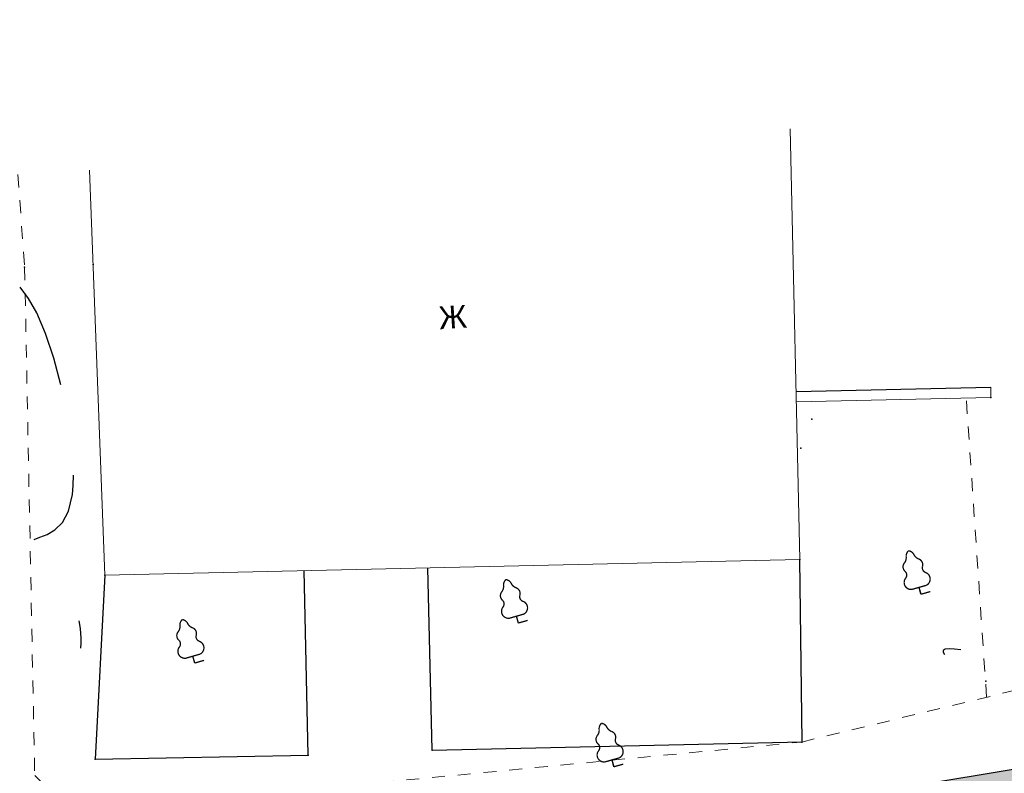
# Model space of a CAD drawing. Extents: x 4085 to 16701, y -65 to 10948.
# Tile 201 of 256: x 15092 to 15130, y 10832 to 10861. Entities that reach past the tile are written whole.
import ezdxf
from ezdxf.xclip import XClip

# ---------------------------------------------------------------- set-up
doc = ezdxf.new("R2010")
doc.units = 0
doc.header["$MEASUREMENT"] = 0
doc.header["$XCLIPFRAME"] = 0
doc.linetypes.add('CONTI', pattern=[0])
doc.linetypes.add('STRIHSMALL', pattern=[1, 0.5, -0.5])
doc.layers.get('0').update_dxf_attribs({"color": 250, "linetype": 'CONTI'})
for name, color, linetype in [('(007) Здания', 7, 'Continuous'), ('(038) Деревья', 7, 'Continuous'), ('(040) Ограда', 7, 'Continuous'), ('GORIZDEFAULT', 32, 'CONTI'), ('PI_TTDEFAULT', 5, 'CONTI')]:
    doc.layers.add(name, color=color, linetype=linetype)
doc.layers.add('.', color=7, linetype='Continuous', lineweight=15)
doc.layers.add('0ZG - GOR-INCE', color=5, linetype='Continuous', lineweight=15)
doc.styles.add('P-131', font='txt')
doc.styles.get("Standard").update_dxf_attribs({"font": 'times.ttf'})
doc.linetypes.add('ОГРАДА_ГЛИН', pattern='A,4,["|",Standard,S=0.8,R=0,X=0,Y=-0.8],0.5,["|",Standard,S=0.8,R=0,X=0,Y=-0.8],3.5', length=8)
doc.linetypes.add('ОГРАДА_М_1М', pattern='A,2.5,["о",Standard,S=1,R=0,X=0,Y=-0.35],0.5,["0",Standard,S=0.5,R=0,X=-0.3,Y=-0.25],2.5', length=5.5)

# ---------------------------------------------------------------- blocks, each defined once
blk = doc.blocks.new('karagach')
at = {"const_width": 0.05}
for points in [[(-0.2773297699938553, 1.34575883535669, 0.1815668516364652), (-0.1561399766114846, 1.545714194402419, 0.3030035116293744)], [(4e-16, 1.75, 0.2460341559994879), (-0.1561399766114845, 1.545714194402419, 0.4890786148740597)], [(-4e-16, 1.75, -0.2460341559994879), (0.1561399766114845, 1.545714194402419, -0.4890786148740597)], [(0.2773297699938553, 1.34575883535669, -0.1815668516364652), (0.1561399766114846, 1.545714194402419, -0.3030035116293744)], [(-0.2773297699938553, 1.34575883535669, 0.4308529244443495), (-0.3405593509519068, 1.003729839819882, 0.5482763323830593)], [(0.2773297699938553, 1.34575883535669, -0.4308529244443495), (0.3405593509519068, 1.003729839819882, -0.5482763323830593)], [(-0.4195962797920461, 0.7458925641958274, 0.6269492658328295), (-0.2911661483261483, 0.2749118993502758, 0.7024651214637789)], [(-0.4195962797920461, 0.7458925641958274, 0.3836029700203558), (-0.3405593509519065, 1.003729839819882, 0.3529123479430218)], [(0.4195962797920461, 0.7458925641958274, -0.6269492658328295), (0.2911661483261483, 0.2749118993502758, -0.7024651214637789)], [(0.4195962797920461, 0.7458925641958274, -0.3836029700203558), (0.3405593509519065, 1.003729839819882, -0.3529123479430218)]]:
    blk.add_lwpolyline(points, format="xyb", dxfattribs=at)
for points in [[(0, 0.2749118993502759), (-0.2911661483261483, 0.2749118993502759)], [(0, 0), (0, 0.2749118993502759)], [(0, 0.2749118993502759), (0.2911661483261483, 0.2749118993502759)], [(0, 0), (0.375, 0)]]:
    blk.add_lwpolyline(points, dxfattribs=at)
blk.add_lwpolyline([(0, 0), (0, 0.2749118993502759)])
blk = doc.blocks.new('DWQDWQDWQDW')
at = {"layer": '(040) Ограда', "color": 253, "linetype": 'ОГРАДА_ГЛИН', "ltscale": 0.5, "elevation": 0.06299999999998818, "flags": 128}
blk.add_lwpolyline([(16865.14511070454, 8894.386038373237), (16872.68233839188, 8894.376693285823)], dxfattribs=at)
at = {"layer": '(040) Ограда', "color": 253, "linetype": 'ОГРАДА_М_1М', "flags": 128}
for points, elevation in [([(16838.23061994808, 8887.913809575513), (16837.6988128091, 8880.802573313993), (16845.94328198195, 8880.760952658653), (16845.95011367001, 8887.906429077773)], 0.06299999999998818), ([(16850.73772871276, 8880.836997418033), (16850.74448331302, 8887.901845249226)], 0.1789999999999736), ([(16850.73772871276, 8880.836997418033), (16865.06770081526, 8880.823296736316), (16865.13878459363, 8887.888083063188)], 0.1789999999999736)]:
    blk.add_lwpolyline(points, dxfattribs=dict(at, elevation=elevation))
at = {"color": 253, "linetype": 'STRIHSMALL', "elevation": -293.957}
for points in [[(16834.5431721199, 8917.305115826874), (16835.41131924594, 8899.899883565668), (16835.33910027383, 8880.221577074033), (16836.74891082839, 8878.768983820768), (16865.05046089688, 8880.819543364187), (16876.96090918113, 8883.412615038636), (16899.89351782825, 8882.862049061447), (16946.19886585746, 8896.276236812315), (16963.67924091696, 8903.16517007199), (16965.37097238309, 8908.831317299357), (16963.64396600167, 8922.102771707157)], [(16872.24208970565, 8882.385261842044), (16871.72561745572, 8893.977879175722)]]:
    blk.add_lwpolyline(points, dxfattribs=at)
at = {"color": 253, "linetype": 'Continuous', "elevation": 0.06299999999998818}
for points in [[(16838.23061994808, 8887.913809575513), (16865.13878459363, 8887.888083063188), (16865.15825435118, 8908.252112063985), (16837.9490887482, 8908.28856044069)], [(16838.23061994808, 8887.913809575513), (16837.94923292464, 8908.278126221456)], [(16872.68184244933, 8893.976693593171), (16872.68233839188, 8894.376693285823)], [(16865.14461476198, 8893.986038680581), (16872.68184244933, 8893.976693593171)]]:
    blk.add_lwpolyline(points, dxfattribs=at)
at = {"layer": 'GORIZDEFAULT', "color": 253}
for points in [[(16836.70307925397, 8895.317423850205, 0.04300000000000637), (16836.45382316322, 8896.358179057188, 0.04300000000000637), (16836.16406149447, 8897.316113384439, 0.04300000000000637), (16835.84168747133, 8898.120958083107, 0.04300000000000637), (16835.52865419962, 8898.690617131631, 0.04300000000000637), (16835.21921743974, 8899.126907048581, 0.04300000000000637)], [(16835.53301588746, 8889.35267308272, 0.04300000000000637), (16835.74811934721, 8889.439451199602, 0.04300000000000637), (16836.03349105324, 8889.534124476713, 0.04300000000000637), (16836.34000906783, 8889.706596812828, 0.04300000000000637), (16836.64078284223, 8889.98088566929, 0.04300000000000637), (16836.88919885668, 8890.417222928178, 0.04300000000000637), (16837.05334596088, 8891.058984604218, 0.04300000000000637), (16837.09633928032, 8891.411050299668, 0.04300000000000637), (16837.10742019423, 8891.80649684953, 0.04300000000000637)], [(16837.24385552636, 8885.106176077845, 0.04300000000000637), (16837.25423523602, 8885.305156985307, 0.04300000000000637), (16837.2574473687, 8885.491940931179, 0.04300000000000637), (16837.24450985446, 8885.860496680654, 0.04300000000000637), (16837.2054054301, 8886.170611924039, 0.04300000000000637)], [(16871.29017092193, 8884.24569555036, 0.04300000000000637), (16871.04494259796, 8884.275073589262, 0.04300000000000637), (16870.8337744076, 8884.292623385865, 0.04300000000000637), (16870.68104597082, 8884.284009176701, 0.04300000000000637), (16870.60146015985, 8884.232373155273, 0.04300000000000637), (16870.6068422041, 8884.171787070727, 0.04300000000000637), (16870.65130674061, 8884.080007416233, 0.04300000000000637)]]:
    blk.add_polyline3d(points, dxfattribs=at)
at = {"layer": 'PI_TTDEFAULT', "color": 253}
for p in [(16835.41131924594, 8899.899883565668, -0.1340000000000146), (16838.0643435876, 8899.947429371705, 0.6170000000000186), (16872.68184244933, 8893.976693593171, 0.1239999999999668), (16865.73885212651, 8893.30209989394, 0.1539999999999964), (16865.28291005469, 8892.192093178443, 0.3089999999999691), (16838.23061994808, 8887.913809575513, 0.06299999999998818), (16865.13878459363, 8887.888083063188, 0.05700000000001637), (16872.23245742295, 8883.00243757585, 0.03600000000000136), (16837.6988128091, 8880.802573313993, 0.1059999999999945), (16845.94328198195, 8880.760952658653, 0.1630000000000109), (16850.73772871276, 8880.836997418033, 0.1789999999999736), (16865.05046089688, 8880.819543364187, 0.2189999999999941)]:
    blk.add_point(p, dxfattribs=at)
at = {"layer": '(038) Деревья', "color": 253, "linetype": 'Continuous', "extrusion": (-0.01063456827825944, -0.002758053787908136, 0.9999396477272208), "rotation": 14.53837778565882}
for p in [(16865.71748051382, 8885.091475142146, -497.851527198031), (16850.1125779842, 8884.34185238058, -497.683497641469), (16837.55472656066, 8883.088601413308, -497.54648519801), (16853.68103226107, 8878.693141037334, -497.7058695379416)]:
    blk.add_blockref('karagach', p, dxfattribs=at)
at = {"layer": '(007) Здания', "color": 253, "extrusion": (-0.01097789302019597, -0.0004321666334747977, 0.9999396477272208), "style": 'P-131'}
blk.add_text('Ж', height=0.8800000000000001, rotation=2.254262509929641, dxfattribs=at).set_placement((16847.16604171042, 8896.912070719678, -482.7772573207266))
blk = doc.blocks.new('A$C10aa157c')
at = {"layer": '.', "linetype": 'Continuous', "lineweight": 30}
h = blk.add_hatch(color=250, dxfattribs=at)
h.dxf.hatch_style = 1
h.set_gradient(color1=(51, 51, 51), color2=(51, 51, 51), one_color=1, tint=0.2000000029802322)
h.paths.add_polyline_path([(126.3564412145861, 68.20969362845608), (126.3564412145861, 60.14543646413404), (119.190363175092, 53.78011422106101), (110.3653580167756, 45.94123759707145), (106.847521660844, 42.81649322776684), (94.26823584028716, 34.09151423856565), (81.49136426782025, 25.8405171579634), (68.1531967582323, 18.71887362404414), (54.41717788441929, 12.70042121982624), (39.59489175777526, 7.245631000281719), (31.13926828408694, 4.844249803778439), (16.35809187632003, -0.8275857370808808), (-9.85552003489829, -9.365117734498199), (-35.18806824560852, -13.55421015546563), (-54.19099913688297, -14.59647169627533), (-95.5330705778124, -13.00509478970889), (-121.5786835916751, -11.4494461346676), (-152.6168759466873, -8.83250263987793), (-167.191083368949, -6.334225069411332), (-181.4666888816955, -2.658901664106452), (-195.3861565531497, 1.845916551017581), (-209.283288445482, 7.147417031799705), (-222.8586848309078, 13.14382019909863), (-235.9913293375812, 20.1400053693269), (-249.2146866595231, 27.01673148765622), (-262.5300769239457, 33.8880007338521), (-275.0897990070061, 41.17238829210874), (-288.1342465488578, 48.80726432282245), (-301.1224152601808, 56.35420234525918), (-314.0463051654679, 63.27474337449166), (-326.7495747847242, 69.02075895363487), (-341.2934258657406, 74.8761134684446), (-369.0938269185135, 86.0685550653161), (-366.8530132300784, 91.63441115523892), (-339.0526121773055, 80.44196955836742), (-324.3917479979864, 74.53950556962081), (-311.3907699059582, 68.65882879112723), (-298.1981247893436, 61.59437354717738), (-285.1116180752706, 53.99029499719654), (-272.0692668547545, 46.35664593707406), (-259.6474788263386, 39.15225737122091), (-246.4547890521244, 32.34430644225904), (-233.1965844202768, 25.44945819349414), (-220.2324603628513, 18.54304932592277), (-207.0003452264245, 12.69827729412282), (-193.3918239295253, 7.506876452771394), (-179.793426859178, 3.105967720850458), (-165.9341270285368, -0.4621757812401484), (-151.8565753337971, -2.875317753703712), (-121.1477076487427, -5.464494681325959), (-95.23877946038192, -7.011979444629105), (-54.24000764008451, -8.590141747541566), (-35.84375756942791, -7.581155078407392), (-11.28211946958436, -3.519543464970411), (14.35296780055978, 4.829568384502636), (29.24111810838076, 10.54245196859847), (37.73652797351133, 12.955132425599), (52.17507667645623, 18.26870238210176), (65.53231555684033, 24.12119189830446), (78.44565693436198, 31.01600815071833), (90.93007085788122, 39.07814309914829), (103.1321093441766, 47.54146374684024), (106.3807575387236, 50.42709972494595), (115.20576269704, 58.26597634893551), (120.3564412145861, 62.84110494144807), (120.3564412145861, 68.20969362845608)])
at = {"linetype": 'Continuous'}
blk.add_lwpolyline([(-373.7944340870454, 108.5221690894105), (-373.7944340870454, 37.87383067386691), (-338.7973859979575, -11.84971716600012), (-296.1668647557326, 12.1688909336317), (-278.1502265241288, 12.66864525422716), (-222.2923186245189, -17.35473897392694), (-192.3131233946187, -27.41567740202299), (-152.841873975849, -36.13979106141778), (-88.61392933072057, -37.22940865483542), (-24.38736609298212, -36.59652979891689), (-4.075459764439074, -35.34637554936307), (26.99026940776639, -25.76186857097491), (74.74103602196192, -7.278631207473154), (109.4043596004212, 7.298652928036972), (135.566190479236, 19.46775833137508), (110.1840137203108, 64.19822788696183), (9.488295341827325, 20.69822151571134), (-104.2532370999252, 13.96907995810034), (-207.6545405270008, 33.67587202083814), (-251.5703695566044, 64.2554686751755), (-301.8282399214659, 93.33502415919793), (-373.7944340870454, 108.5221690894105)], dxfattribs=at)
at = {"linetype": 'Continuous', "elevation": -1.620999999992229}
blk.add_lwpolyline([(-95.23877946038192, -7.011979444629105), (-54.24000764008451, -8.590141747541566), (-35.84375756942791, -7.581155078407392), (-11.28211946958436, -3.519543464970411), (14.35296780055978, 4.829568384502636), (29.24111810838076, 10.54245196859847), (37.73652797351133, 12.955132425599)], dxfattribs=at)
at = {"layer": '0ZG - GOR-INCE', "linetype": 'Continuous', "rotation": 1.343740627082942}
blk.add_blockref('DWQDWQDWQDW', (-16693.37190173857, -9279.936333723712, -1.219999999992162), dxfattribs=at)

msp = doc.modelspace()

# ---------------------------------------------------------------- block references
at = {"linetype": 'Continuous'}
ref = msp.add_blockref('A$C10aa157c', (15163.26248192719, 10839.00416148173, 0.1769999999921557), dxfattribs=at)
XClip(ref).set_block_clipping_path([(-373.7944340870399, 108.52216908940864), (-301.8282399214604, 93.33502415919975), (-251.57036955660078, 64.25546867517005), (-207.6545405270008, 33.67587202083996), (-104.25323709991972, 13.969079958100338), (9.488295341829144, 20.69822151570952), (110.18401372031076, 64.19822788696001), (135.5661904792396, 19.467758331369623), (74.7410360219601, -7.278631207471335), (26.99026940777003, -25.76186857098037), (-4.075459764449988, -35.34637554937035), (-88.61392933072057, -37.22940865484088), (-152.84187397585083, -36.1397910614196), (-192.31312339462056, -27.415677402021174), (-222.2923186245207, -17.35473897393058), (-278.15022652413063, 12.668645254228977), (-296.17026621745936, 12.384943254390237), (-338.7973859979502, -11.849717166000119), (-373.7944340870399, 37.873830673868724)])

doc.saveas('drawing.dxf')
